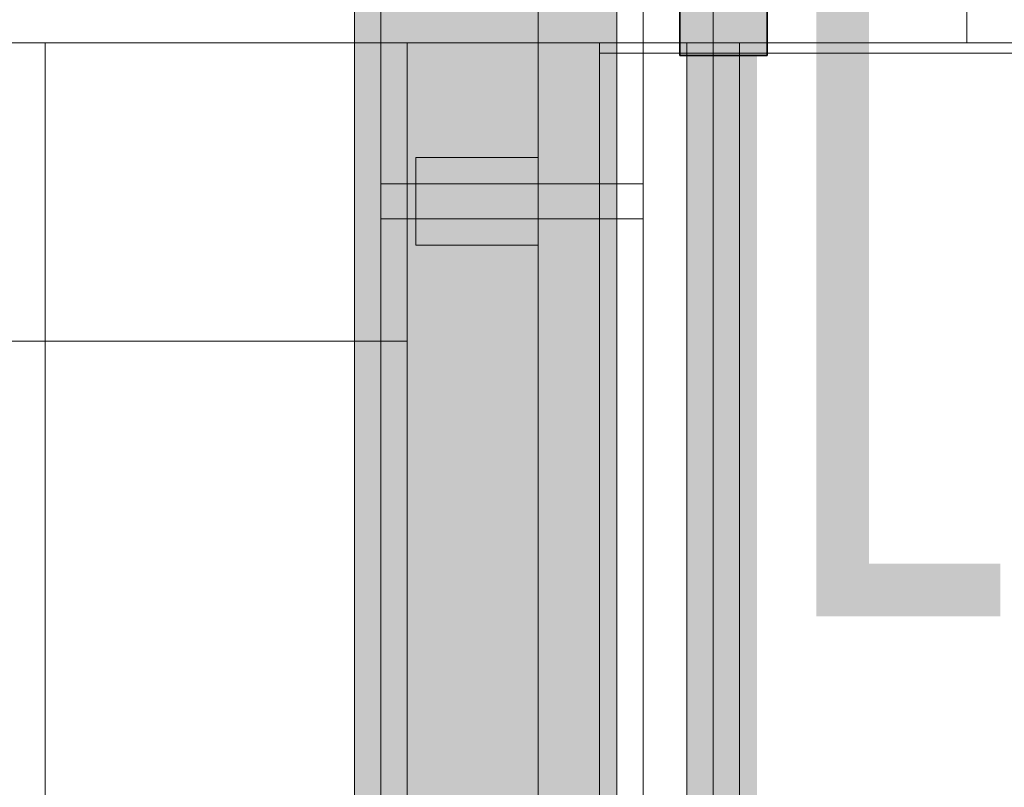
# Model space of a CAD drawing. Extents: x -620 to 300, y 62 to 1112.
# Tile 123 of 226: x 27 to 38, y 364 to 373. Entities that reach past the tile are written whole.
import ezdxf

# ---------------------------------------------------------------- set-up
doc = ezdxf.new("R2010")
doc.units = 0
doc.layers.get('0').update_dxf_attribs({"lineweight": 13})
for name, color, linetype, lineweight, true_color in [('00_E_ST_Handlaufleuchte_Kabel', 3, 'Continuous', 18, 0x00ff00), ('00_E_ST_Handlaufleuchte_Leerrohre_Terrasse', 6, 'Continuous', 25, 0xff00ff), ('00_E_ST_Handlaufleuchte_Übergabepunkte direkt ins Haus', 7, 'Continuous', 35, 0xcc0099), ('00_E_ST_Handlaufleuchte–Handlauf-Position', 7, 'Continuous', 5, 0x0000b2), ('30 -33 Aussenwände- 7 Fassade_ Elemente', 7, 'Continuous', 9, 0x00aacc), ('30 -34 Innenwände- 6 Elemente', 7, 'Continuous', 9, 0xff6633), ('30 -36 Dächer- 3 Dachbeläge', 7, 'Continuous', 15, 0x9999ff), ('30 -36 Dächer- 4 Dachbekleidungen', 7, 'Continuous', 9, 0xccccff), ('60- 61 allgemeine Ausstattung- 4 Terrassen', 9, 'Continuous', 9, 0x808080), ('70 -72 Beschriftung- 1 Beschriftung allgemein', 7, 'Continuous', 9, 0xff6633)]:
    doc.layers.add(name, color=color, linetype=linetype, lineweight=lineweight, true_color=true_color)

# ---------------------------------------------------------------- blocks, each defined once
blk = doc.blocks.new('Referenz-A06CPVSGL0')
at = {"layer": '30 -33 Aussenwände- 7 Fassade_ Elemente', "color": 0, "linetype": 'Continuous', "ltscale": 0.13}
for p, q in [((38.021, 377.353), (38.021, 372.513)), ((38.021, 372.513), (-124.179, 372.513)), ((27.481, 372.513), (31.621, 372.513)), ((27.481, 264.653), (27.481, 372.513)), ((31.621, 372.513), (31.621, 264.653)), ((31.621, 264.653), (31.621, 372.513))]:
    blk.add_line(p, q, dxfattribs=at)
at = {"layer": '30 -34 Innenwände- 6 Elemente', "color": 0, "linetype": 'Continuous', "ltscale": 0.13}
for p, q in [((33.821, 372.513), (31.621, 372.513)), ((31.621, 372.513), (31.621, 264.653)), ((33.821, 262.453), (33.821, 372.513)), ((35.421, 372.513), (34.821, 372.513)), ((34.821, 372.513), (34.821, 261.453)), ((35.421, 260.853), (35.421, 372.513))]:
    blk.add_line(p, q, dxfattribs=at)
at = {"layer": '30 -36 Dächer- 3 Dachbeläge', "color": 0, "linetype": 'Continuous', "ltscale": 0.15}
for p, q in [((31.021, 376.053), (31.021, 264.453)), ((34.021, 261.453), (34.021, 376.053))]:
    blk.add_line(p, q, dxfattribs=at)
at = {"layer": '30 -36 Dächer- 3 Dachbeläge', "color": 0, "lineweight": 9}
for p, q in [((31.321, 370.903), (31.721, 370.903)), ((31.721, 370.903), (31.721, 370.503)), ((31.721, 370.503), (31.321, 370.503))]:
    blk.add_line(p, q, dxfattribs=at)
at = {"layer": '30 -36 Dächer- 3 Dachbeläge', "color": 0, "lineweight": 0}
for points in [[(31.021, 264.453), (31.021, 376.053), (34.021, 261.453)], [(34.021, 261.453), (31.021, 376.053), (34.021, 376.053)], [(31.721, 370.503), (31.721, 370.903), (31.321, 370.503)], [(31.321, 370.503), (31.721, 370.903), (31.321, 370.903)]]:
    blk.add_solid(points, dxfattribs=at)
at = {"layer": '30 -36 Dächer- 4 Dachbekleidungen', "color": 0, "linetype": 'Continuous', "ltscale": 0.13}
for p, q in [((31.321, 376.053), (31.321, 264.153)), ((33.121, 262.353), (33.121, 376.053)), ((34.321, 376.053), (34.321, 261.153)), ((35.121, 260.353), (35.121, 376.053)), ((33.121, 371.203), (31.721, 371.203)), ((31.721, 371.203), (31.721, 370.903)), ((33.121, 370.903), (31.721, 370.903)), ((31.721, 370.903), (31.721, 370.503)), ((33.121, 370.903), (34.321, 370.903)), ((34.321, 370.903), (34.321, 370.503)), ((31.721, 370.503), (33.121, 370.503)), ((31.721, 370.203), (31.721, 370.503)), ((34.321, 370.503), (33.121, 370.503)), ((33.121, 370.203), (31.721, 370.203))]:
    blk.add_line(p, q, dxfattribs=at)
at = {"layer": '60- 61 allgemeine Ausstattung- 4 Terrassen', "color": 0}
for p, q in [((38.621, 372.513), (33.821, 372.513)), ((33.821, 372.513), (33.821, 261.653)), ((33.821, 372.394), (76.533, 372.394))]:
    blk.add_line(p, q, dxfattribs=at)
at = {"layer": '70 -72 Beschriftung- 1 Beschriftung allgemein', "color": 0, "linetype": 'Continuous', "ltscale": 0.13}
blk.add_line((-15.379, 369.107), (31.621, 369.107), dxfattribs=at)
blk = doc.blocks.new('Polygon-A06CPVV0L0')
at = {"linetype": 'ByBlock', "lineweight": -2, "ltscale": 0.13}
blk.add_hatch(color=0, dxfattribs=at).paths.add_polyline_path([(-137.579, 261.453), (34.821, 261.453), (34.821, 372.513), (35.621, 372.513), (35.621, 260.653), (-137.579, 260.653)])
blk = doc.blocks.new('Polylinie-A06CPVYWL0')
at = {"color": 0, "linetype": 'ByBlock', "lineweight": -2, "ltscale": 0.18}
blk.add_solid([(35.323, 261.053), (35.123, 261.253), (35.323, 372.513), (35.123, 372.513)], dxfattribs=at)
blk = doc.blocks.new('Pfeil-A06CPVYYL0')
at = {"linetype": 'ByBlock', "lineweight": -2, "ltscale": 0.35}
blk.add_hatch(color=0, dxfattribs=at).paths.add_polyline_path([(35.738, 372.368), (34.738, 372.368), (34.738, 373.368), (34.238, 373.368), (35.238, 374.368), (36.238, 373.368), (35.738, 373.368)])
at = {"color": 0, "linetype": 'ByBlock', "lineweight": -2, "ltscale": 0.35}
for p, q in [((34.238, 373.368), (35.238, 374.368)), ((35.238, 374.368), (36.238, 373.368)), ((34.738, 373.368), (34.238, 373.368)), ((34.738, 372.368), (34.738, 373.368)), ((36.238, 373.368), (35.738, 373.368)), ((35.738, 373.368), (35.738, 372.368)), ((35.738, 372.368), (34.738, 372.368))]:
    blk.add_line(p, q, dxfattribs=at)
blk = doc.blocks.new('Polylinie-A06CPVZ8L0')
at = {"color": 0, "linetype": 'ByBlock', "lineweight": -2, "ltscale": 0.25}
for points in [[(36.902, 366.563), (36.302, 365.963), (36.902, 374.605), (36.302, 374.176)], [(38.404, 366.563), (38.404, 365.963), (36.902, 366.563), (36.302, 365.963)]]:
    blk.add_solid(points, dxfattribs=at)

msp = doc.modelspace()

# ---------------------------------------------------------------- block references
at = {"color": 8, "lineweight": 13, "ltscale": 0.13, "true_color": 0x808080}
msp.add_blockref('Referenz-A06CPVSGL0', (0, 0), dxfattribs=at)
at = {"layer": '00_E_ST_Handlaufleuchte_Kabel', "ltscale": 0.18}
msp.add_blockref('Polylinie-A06CPVYWL0', (0, 0), dxfattribs=at)
at = {"layer": '00_E_ST_Handlaufleuchte_Leerrohre_Terrasse', "color": 6, "ltscale": 0.25, "true_color": 0xff00ff}
msp.add_blockref('Polylinie-A06CPVZ8L0', (0, 0), dxfattribs=at)
at = {"layer": '00_E_ST_Handlaufleuchte_Übergabepunkte direkt ins Haus', "ltscale": 0.35}
msp.add_blockref('Pfeil-A06CPVYYL0', (0, 0), dxfattribs=at)
at = {"layer": '00_E_ST_Handlaufleuchte–Handlauf-Position', "ltscale": 0.13}
msp.add_blockref('Polygon-A06CPVV0L0', (0, 0), dxfattribs=at)

doc.saveas('drawing.dxf')
